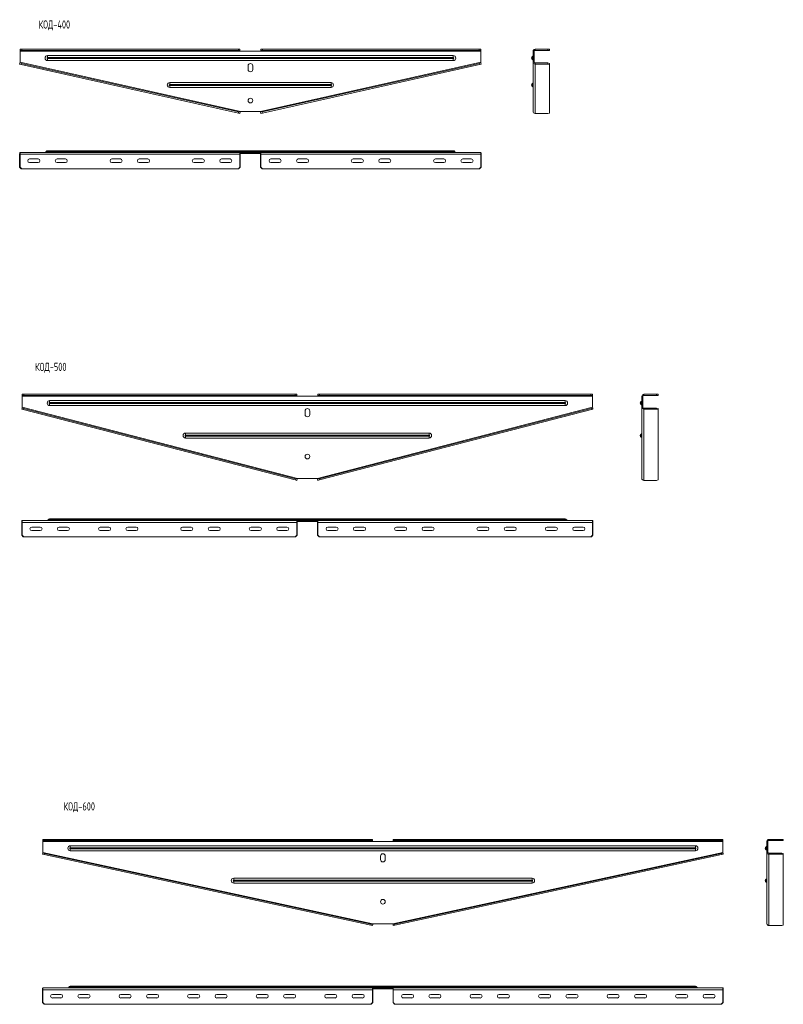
# Model space of a CAD drawing. Header units: millimetres. Extents: x -345 to 1053, y -3316 to 292.
# Tile 1 of 4: x -340 to 1053, y -3316 to -1521. Entities that reach past the tile are written whole.
import ezdxf

# ---------------------------------------------------------------- set-up
doc = ezdxf.new("R2010")
doc.units = ezdxf.units.MM
doc.styles.add('SLDTEXTSTYLE0', font='TXT', dxfattribs={"width": 0.7, "bigfont": 'bigfont'})

msp = doc.modelspace()

# ---------------------------------------------------------------- linework, layer by layer
at = {"color": 7, "linetype": 'Continuous', "lineweight": 15}
for p, q in [((-339, -1577.1), (-339, -1575.1)), ((-339, -1575.1), (-336, -1575.1)), ((-336, -1577.1), (-339, -1577.1)), ((-339, -1577.1), (-339, -1578.6)), ((-339, -1578.6), (-339, -1598.6)), ((-336, -1575.1), (-336, -1577.1)), ((-336, -1575.1), (59, -1575.1)), ((-336, -1577.1), (59, -1577.1)), ((59, -1577.1), (59, -1575.1)), ((59, -1575.1), (62, -1575.1)), ((62, -1577.1), (59, -1577.1)), ((62, -1575.1), (62, -1577.1)), ((62, -1578.6), (62, -1577.1)), ((100, -1578.6), (62, -1578.6)), ((100, -1577.1), (100, -1575.1)), ((100, -1575.1), (103, -1575.1)), ((103, -1577.1), (100, -1577.1)), ((100, -1577.1), (100, -1578.6)), ((103, -1575.1), (103, -1577.1)), ((103, -1575.1), (498, -1575.1)), ((103, -1577.1), (498, -1577.1)), ((498, -1577.1), (498, -1575.1)), ((498, -1575.1), (501, -1575.1)), ((501, -1577.1), (498, -1577.1)), ((501, -1575.1), (501, -1577.1)), ((501, -1578.6), (501, -1577.1)), ((501, -1598.6), (501, -1578.6)), ((596.6, -1578.6), (596.6, -1598.6)), ((598.6, -1578.6), (598.6, -1598.6)), ((600.1, -1575.1), (623.6, -1575.1)), ((600.1, -1577.1), (623.6, -1577.1)), ((623.6, -1577.1), (623.6, -1575.1)), ((623.6, -1575.1), (626.6, -1575.1)), ((626.6, -1577.1), (623.6, -1577.1)), ((626.6, -1575.1), (626.6, -1577.1)), ((-339.8, -1602), (-339.3, -1600)), ((-336.8, -1602.6), (-339.8, -1602)), ((-339, -1598.6), (-339.3, -1600)), ((-339.3, -1600), (-336.4, -1600.7)), ((-336.4, -1600.7), (-336.8, -1602.6)), ((59.1, -1691.3), (-336.8, -1602.6)), ((59.5, -1689.4), (-336.4, -1600.7)), ((76.8, -1605.3), (76.8, -1611.8)), ((85.3, -1611.8), (85.3, -1605.3)), ((498.4, -1600.7), (102.5, -1689.4)), ((498.9, -1602.6), (103, -1691.3)), ((498.4, -1600.7), (501.3, -1600)), ((498.9, -1602.6), (498.4, -1600.7)), ((501.8, -1602), (498.9, -1602.6)), ((501.3, -1600), (501, -1598.6)), ((501.3, -1600), (501.8, -1602)), ((596.6, -1598.6), (596.6, -1688.6)), ((598.6, -1598.6), (596.6, -1598.6)), ((623.6, -1600), (600.1, -1600)), ((623.6, -1602), (600.1, -1602)), ((623.6, -1602), (623.6, -1600)), ((623.6, -1600), (626.6, -1600.7)), ((626.6, -1602.6), (623.6, -1602)), ((626.6, -1600.7), (626.6, -1602.6)), ((626.6, -1691.3), (626.6, -1602.6)), ((59.1, -1691.3), (59.5, -1689.4)), ((62, -1692), (59.1, -1691.3)), ((59.5, -1689.4), (62.4, -1690)), ((62.4, -1690), (62, -1692)), ((62.4, -1690), (62.8, -1688.6)), ((62.8, -1688.6), (99.3, -1688.6)), ((99.3, -1688.6), (99.6, -1690)), ((99.6, -1690), (102.5, -1689.4)), ((100, -1692), (99.6, -1690)), ((103, -1691.3), (100, -1692)), ((102.5, -1689.4), (103, -1691.3)), ((600.1, -1692), (623.6, -1692)), ((623.6, -1692), (626.6, -1691.3)), ((-339.8, -1790), (-339.8, -1766.5)), ((-339.3, -1790), (-339.3, -1766.5)), ((-339, -1766.5), (-339, -1763)), ((-339, -1763), (62, -1763)), ((-339, -1766.5), (-339, -1790)), ((-306.2, -1775), (-321.7, -1775)), ((451, -1760), (-289, -1760)), ((-256.2, -1775), (-271.7, -1775)), ((-156.2, -1775), (-171.7, -1775)), ((-106.2, -1775), (-121.7, -1775)), ((-6.2, -1775), (-21.7, -1775)), ((43.8, -1775), (28.3, -1775)), ((62, -1763), (62, -1766.5)), ((100, -1763), (62, -1763)), ((100, -1765), (62, -1765)), ((62, -1790), (62, -1766.5)), ((62.4, -1766.5), (62.4, -1790)), ((99.6, -1790), (99.6, -1766.5)), ((100, -1766.5), (100, -1763)), ((501, -1763), (100, -1763)), ((100, -1766.5), (100, -1790)), ((133.8, -1775), (118.3, -1775)), ((183.8, -1775), (168.3, -1775)), ((283.8, -1775), (268.3, -1775)), ((333.8, -1775), (318.3, -1775)), ((433.8, -1775), (418.3, -1775)), ((483.8, -1775), (468.3, -1775)), ((501, -1763), (501, -1766.5)), ((501, -1790), (501, -1766.5)), ((501.3, -1766.5), (501.3, -1790)), ((501.8, -1766.5), (501.8, -1790)), ((-339.8, -1790), (-339.3, -1790)), ((-336.8, -1793), (-339.8, -1790)), ((-339.3, -1790), (-336.4, -1793)), ((-339, -1790), (-336, -1793)), ((-336.4, -1793), (-336.8, -1793)), ((-336, -1793), (-336.4, -1793)), ((-336, -1793), (59, -1793)), ((-321.7, -1781.5), (-306.2, -1781.5)), ((-271.7, -1781.5), (-256.2, -1781.5)), ((-171.7, -1781.5), (-156.2, -1781.5)), ((-121.7, -1781.5), (-106.2, -1781.5)), ((-21.7, -1781.5), (-6.2, -1781.5)), ((28.3, -1781.5), (43.8, -1781.5)), ((59, -1793), (62, -1790)), ((59.5, -1793), (59, -1793)), ((59.5, -1793), (62.4, -1790)), ((99.6, -1790), (102.5, -1793)), ((100, -1790), (103, -1793)), ((103, -1793), (102.5, -1793)), ((103, -1793), (498, -1793)), ((118.3, -1781.5), (133.8, -1781.5)), ((168.3, -1781.5), (183.8, -1781.5)), ((268.3, -1781.5), (283.8, -1781.5)), ((318.3, -1781.5), (333.8, -1781.5)), ((418.3, -1781.5), (433.8, -1781.5)), ((468.3, -1781.5), (483.8, -1781.5)), ((498, -1793), (501, -1790)), ((498.4, -1793), (498, -1793)), ((498.4, -1793), (501.3, -1790)), ((498.9, -1793), (498.4, -1793)), ((501.8, -1790), (498.9, -1793)), ((501.3, -1790), (501.8, -1790)), ((-335.1, -2206.1), (-335.1, -2204.1)), ((-335.1, -2204.1), (-332.1, -2204.1)), ((-332.1, -2206.1), (-335.1, -2206.1)), ((-335.1, -2206.1), (-335.1, -2207.6)), ((-335.1, -2207.6), (-335.1, -2227.6)), ((-332.1, -2204.1), (-332.1, -2206.1)), ((-332.1, -2204.1), (162.9, -2204.1)), ((-332.1, -2206.1), (162.9, -2206.1)), ((162.9, -2206.1), (162.9, -2204.1)), ((162.9, -2204.1), (165.9, -2204.1)), ((165.9, -2206.1), (162.9, -2206.1)), ((165.9, -2204.1), (165.9, -2206.1)), ((165.9, -2207.6), (165.9, -2206.1)), ((203.9, -2207.6), (165.9, -2207.6)), ((203.9, -2206.1), (203.9, -2204.1)), ((203.9, -2204.1), (206.9, -2204.1)), ((206.9, -2206.1), (203.9, -2206.1)), ((203.9, -2206.1), (203.9, -2207.6)), ((206.9, -2204.1), (206.9, -2206.1)), ((206.9, -2204.1), (701.9, -2204.1)), ((206.9, -2206.1), (701.9, -2206.1)), ((701.9, -2206.1), (701.9, -2204.1)), ((701.9, -2204.1), (704.9, -2204.1)), ((704.9, -2206.1), (701.9, -2206.1)), ((704.9, -2204.1), (704.9, -2206.1)), ((704.9, -2207.6), (704.9, -2206.1)), ((704.9, -2227.6), (704.9, -2207.6)), ((794.9, -2207.6), (794.9, -2227.6)), ((796.9, -2207.6), (796.9, -2227.6)), ((798.4, -2204.1), (821.9, -2204.1)), ((798.4, -2206.1), (821.9, -2206.1)), ((821.9, -2206.1), (821.9, -2204.1)), ((821.9, -2204.1), (824.9, -2204.1)), ((824.9, -2206.1), (821.9, -2206.1)), ((824.9, -2204.1), (824.9, -2206.1)), ((-336, -2231), (-335.5, -2229.1)), ((-333.1, -2231.8), (-336, -2231)), ((-335.1, -2227.6), (-335.5, -2229.1)), ((-335.5, -2229.1), (-332.6, -2229.8)), ((-332.6, -2229.8), (-333.1, -2231.8)), ((162.9, -2360.3), (-333.1, -2231.8)), ((163.4, -2358.3), (-332.6, -2229.8)), ((180.7, -2234.4), (180.7, -2240.9)), ((189.2, -2240.9), (189.2, -2234.4)), ((702.4, -2229.8), (206.4, -2358.3)), ((702.9, -2231.8), (206.9, -2360.3)), ((702.4, -2229.8), (705.3, -2229.1)), ((702.9, -2231.8), (702.4, -2229.8)), ((705.8, -2231), (702.9, -2231.8)), ((705.3, -2229.1), (704.9, -2227.6)), ((705.3, -2229.1), (705.8, -2231)), ((794.9, -2227.6), (794.9, -2357.6)), ((796.9, -2227.6), (794.9, -2227.6)), ((821.9, -2229.1), (798.4, -2229.1)), ((821.9, -2231), (798.4, -2231)), ((821.9, -2231), (821.9, -2229.1)), ((821.9, -2229.1), (824.9, -2229.8)), ((824.9, -2231.8), (821.9, -2231)), ((824.9, -2229.8), (824.9, -2231.8)), ((824.9, -2360.3), (824.9, -2231.8)), ((162.9, -2360.3), (163.4, -2358.3)), ((165.8, -2361), (162.9, -2360.3)), ((163.4, -2358.3), (166.3, -2359.1)), ((166.3, -2359.1), (165.8, -2361)), ((166.3, -2359.1), (166.7, -2357.6)), ((166.7, -2357.6), (203.2, -2357.6)), ((203.2, -2357.6), (203.5, -2359.1)), ((203.5, -2359.1), (206.4, -2358.3)), ((204, -2361), (203.5, -2359.1)), ((206.9, -2360.3), (204, -2361)), ((206.4, -2358.3), (206.9, -2360.3)), ((798.4, -2361), (821.9, -2361)), ((821.9, -2361), (824.9, -2360.3)), ((-336, -2461.1), (-336, -2437.6)), ((-335.5, -2461.1), (-335.5, -2437.6)), ((-335.1, -2437.6), (-335.1, -2434.1)), ((-335.1, -2434.1), (165.9, -2434.1)), ((-335.1, -2437.6), (-335.1, -2461.1)), ((654.9, -2431.1), (-285.1, -2431.1)), ((165.9, -2434.1), (165.9, -2437.6)), ((203.9, -2434.1), (165.9, -2434.1)), ((203.9, -2436.1), (165.9, -2436.1)), ((165.9, -2461.1), (165.9, -2437.6)), ((166.3, -2437.6), (166.3, -2461.1)), ((203.5, -2461.1), (203.5, -2437.6)), ((203.9, -2437.6), (203.9, -2434.1)), ((704.9, -2434.1), (203.9, -2434.1)), ((203.9, -2437.6), (203.9, -2461.1)), ((704.9, -2434.1), (704.9, -2437.6)), ((704.9, -2461.1), (704.9, -2437.6)), ((705.3, -2437.6), (705.3, -2461.1)), ((705.8, -2437.6), (705.8, -2461.1)), ((-302.3, -2446.1), (-317.8, -2446.1)), ((-317.8, -2452.6), (-302.3, -2452.6)), ((-252.3, -2446.1), (-267.8, -2446.1)), ((-267.8, -2452.6), (-252.3, -2452.6)), ((-177.3, -2446.1), (-192.8, -2446.1)), ((-192.8, -2452.6), (-177.3, -2452.6)), ((-127.3, -2446.1), (-142.8, -2446.1)), ((-142.8, -2452.6), (-127.3, -2452.6)), ((-27.3, -2446.1), (-42.8, -2446.1)), ((-42.8, -2452.6), (-27.3, -2452.6)), ((22.7, -2446.1), (7.2, -2446.1)), ((7.2, -2452.6), (22.7, -2452.6)), ((97.7, -2446.1), (82.2, -2446.1)), ((82.2, -2452.6), (97.7, -2452.6)), ((147.7, -2446.1), (132.2, -2446.1)), ((132.2, -2452.6), (147.7, -2452.6)), ((237.7, -2446.1), (222.2, -2446.1)), ((222.2, -2452.6), (237.7, -2452.6)), ((287.7, -2446.1), (272.2, -2446.1)), ((272.2, -2452.6), (287.7, -2452.6)), ((362.7, -2446.1), (347.2, -2446.1)), ((347.2, -2452.6), (362.7, -2452.6)), ((412.7, -2446.1), (397.2, -2446.1)), ((397.2, -2452.6), (412.7, -2452.6)), ((512.7, -2446.1), (497.2, -2446.1)), ((497.2, -2452.6), (512.7, -2452.6)), ((562.7, -2446.1), (547.2, -2446.1)), ((547.2, -2452.6), (562.7, -2452.6)), ((637.7, -2446.1), (622.2, -2446.1)), ((622.2, -2452.6), (637.7, -2452.6)), ((687.7, -2446.1), (672.2, -2446.1)), ((672.2, -2452.6), (687.7, -2452.6)), ((-336, -2461.1), (-335.5, -2461.1)), ((-333.1, -2464.1), (-336, -2461.1)), ((-335.5, -2461.1), (-332.6, -2464.1)), ((-335.1, -2461.1), (-332.1, -2464.1)), ((-332.6, -2464.1), (-333.1, -2464.1)), ((-332.1, -2464.1), (-332.6, -2464.1)), ((-332.1, -2464.1), (162.9, -2464.1)), ((162.9, -2464.1), (165.9, -2461.1)), ((163.4, -2464.1), (162.9, -2464.1)), ((163.4, -2464.1), (166.3, -2461.1)), ((203.5, -2461.1), (206.4, -2464.1)), ((203.9, -2461.1), (206.9, -2464.1)), ((206.9, -2464.1), (206.4, -2464.1)), ((206.9, -2464.1), (701.9, -2464.1)), ((701.9, -2464.1), (704.9, -2461.1)), ((702.4, -2464.1), (701.9, -2464.1)), ((702.4, -2464.1), (705.3, -2461.1)), ((702.9, -2464.1), (702.4, -2464.1)), ((705.8, -2461.1), (702.9, -2464.1)), ((705.3, -2461.1), (705.8, -2461.1)), ((-297.4, -3017.7), (-297.4, -3015.7)), ((-297.4, -3015.7), (-294.4, -3015.7)), ((-294.4, -3015.7), (-294.4, -3017.7)), ((-294.4, -3015.7), (300.6, -3015.7)), ((300.6, -3017.7), (300.6, -3015.7)), ((300.6, -3015.7), (303.6, -3015.7)), ((303.6, -3015.7), (303.6, -3017.7)), ((341.6, -3017.7), (341.6, -3015.7)), ((341.6, -3015.7), (344.6, -3015.7)), ((344.6, -3015.7), (344.6, -3017.7)), ((344.6, -3015.7), (939.6, -3015.7)), ((939.6, -3017.7), (939.6, -3015.7)), ((939.6, -3015.7), (942.6, -3015.7)), ((942.6, -3015.7), (942.6, -3017.7)), ((1026.4, -3015.7), (1049.9, -3015.7)), ((1049.9, -3017.7), (1049.9, -3015.7)), ((1049.9, -3015.7), (1052.9, -3015.7)), ((1052.9, -3015.7), (1052.9, -3017.7)), ((-294.4, -3017.7), (-297.4, -3017.7)), ((-297.4, -3017.7), (-297.4, -3019.2)), ((-297.4, -3019.2), (-297.4, -3039.2)), ((-294.4, -3017.7), (300.6, -3017.7)), ((303.6, -3017.7), (300.6, -3017.7)), ((303.6, -3019.2), (303.6, -3017.7)), ((341.6, -3019.2), (303.6, -3019.2)), ((344.6, -3017.7), (341.6, -3017.7)), ((341.6, -3017.7), (341.6, -3019.2)), ((344.6, -3017.7), (939.6, -3017.7)), ((942.6, -3017.7), (939.6, -3017.7)), ((942.6, -3019.2), (942.6, -3017.7)), ((942.6, -3039.2), (942.6, -3019.2)), ((1022.9, -3019.2), (1022.9, -3039.2)), ((1024.9, -3019.2), (1024.9, -3039.2)), ((1026.4, -3017.7), (1049.9, -3017.7)), ((1052.9, -3017.7), (1049.9, -3017.7)), ((-298.2, -3042.6), (-297.7, -3040.6)), ((-295.2, -3043.2), (-298.2, -3042.6)), ((-297.4, -3039.2), (-297.7, -3040.6)), ((-297.7, -3040.6), (-294.8, -3041.3)), ((-294.8, -3041.3), (-295.2, -3043.2)), ((300.7, -3172), (-295.2, -3043.2)), ((301.1, -3170), (-294.8, -3041.3)), ((318.3, -3045.9), (318.3, -3052.4)), ((326.8, -3052.4), (326.8, -3045.9)), ((940, -3041.3), (344.1, -3170)), ((940.4, -3043.2), (344.5, -3172)), ((940, -3041.3), (942.9, -3040.6)), ((940.4, -3043.2), (940, -3041.3)), ((943.3, -3042.6), (940.4, -3043.2)), ((942.9, -3040.6), (942.6, -3039.2)), ((942.9, -3040.6), (943.3, -3042.6)), ((1024.9, -3039.2), (1022.9, -3039.2)), ((1022.9, -3039.2), (1022.9, -3169.2)), ((1049.9, -3040.6), (1026.4, -3040.6)), ((1049.9, -3042.6), (1026.4, -3042.6)), ((1049.9, -3042.6), (1049.9, -3040.6)), ((1049.9, -3040.6), (1052.9, -3041.3)), ((1052.9, -3043.2), (1049.9, -3042.6)), ((1052.9, -3041.3), (1052.9, -3043.2)), ((1052.9, -3172), (1052.9, -3043.2)), ((300.7, -3172), (301.1, -3170)), ((303.6, -3172.6), (300.7, -3172)), ((301.1, -3170), (304, -3170.6)), ((304, -3170.6), (303.6, -3172.6)), ((304, -3170.6), (304.3, -3169.2)), ((304.3, -3169.2), (340.8, -3169.2)), ((340.8, -3169.2), (341.1, -3170.6)), ((341.1, -3170.6), (344.1, -3170)), ((341.6, -3172.6), (341.1, -3170.6)), ((344.5, -3172), (341.6, -3172.6)), ((344.1, -3170), (344.5, -3172)), ((1026.4, -3172.6), (1049.9, -3172.6)), ((1049.9, -3172.6), (1052.9, -3172)), ((892.6, -3283.2), (-247.4, -3283.2)), ((-298.2, -3313.2), (-298.2, -3289.7)), ((-297.7, -3313.2), (-297.7, -3289.7)), ((-297.4, -3289.7), (-297.4, -3286.2)), ((-297.4, -3286.2), (303.6, -3286.2)), ((-297.4, -3289.7), (-297.4, -3313.2)), ((-264.7, -3298.2), (-280.2, -3298.2)), ((-214.7, -3298.2), (-230.2, -3298.2)), ((-139.7, -3298.2), (-155.2, -3298.2)), ((-89.7, -3298.2), (-105.2, -3298.2)), ((-14.7, -3298.2), (-30.2, -3298.2)), ((35.3, -3298.2), (19.8, -3298.2)), ((110.3, -3298.2), (94.8, -3298.2)), ((160.3, -3298.2), (144.8, -3298.2)), ((235.3, -3298.2), (219.8, -3298.2)), ((285.3, -3298.2), (269.8, -3298.2)), ((303.6, -3286.2), (303.6, -3289.7)), ((341.6, -3286.2), (303.6, -3286.2)), ((341.6, -3288.2), (303.6, -3288.2)), ((303.6, -3313.2), (303.6, -3289.7)), ((304, -3289.7), (304, -3313.2)), ((341.1, -3313.2), (341.1, -3289.7)), ((341.6, -3289.7), (341.6, -3286.2)), ((942.6, -3286.2), (341.6, -3286.2)), ((341.6, -3289.7), (341.6, -3313.2)), ((375.3, -3298.2), (359.8, -3298.2)), ((425.3, -3298.2), (409.8, -3298.2)), ((500.3, -3298.2), (484.8, -3298.2)), ((550.3, -3298.2), (534.8, -3298.2)), ((625.3, -3298.2), (609.8, -3298.2)), ((675.3, -3298.2), (659.8, -3298.2)), ((750.3, -3298.2), (734.8, -3298.2)), ((800.3, -3298.2), (784.8, -3298.2)), ((875.3, -3298.2), (859.8, -3298.2)), ((925.3, -3298.2), (909.8, -3298.2)), ((942.6, -3286.2), (942.6, -3289.7)), ((942.6, -3313.2), (942.6, -3289.7)), ((942.9, -3289.7), (942.9, -3313.2)), ((943.3, -3289.7), (943.3, -3313.2)), ((-298.2, -3313.2), (-297.7, -3313.2)), ((-295.2, -3316.2), (-298.2, -3313.2)), ((-297.7, -3313.2), (-294.8, -3316.2)), ((-297.4, -3313.2), (-294.4, -3316.2)), ((-294.8, -3316.2), (-295.2, -3316.2)), ((-294.4, -3316.2), (-294.8, -3316.2)), ((-294.4, -3316.2), (300.6, -3316.2)), ((-280.2, -3304.7), (-264.7, -3304.7)), ((-230.2, -3304.7), (-214.7, -3304.7)), ((-155.2, -3304.7), (-139.7, -3304.7)), ((-105.2, -3304.7), (-89.7, -3304.7)), ((-30.2, -3304.7), (-14.7, -3304.7)), ((19.8, -3304.7), (35.3, -3304.7)), ((94.8, -3304.7), (110.3, -3304.7)), ((144.8, -3304.7), (160.3, -3304.7)), ((219.8, -3304.7), (235.3, -3304.7)), ((269.8, -3304.7), (285.3, -3304.7)), ((300.6, -3316.2), (303.6, -3313.2)), ((301.1, -3316.2), (300.6, -3316.2)), ((301.1, -3316.2), (304, -3313.2)), ((341.1, -3313.2), (344.1, -3316.2)), ((341.6, -3313.2), (344.6, -3316.2)), ((344.6, -3316.2), (344.1, -3316.2)), ((344.6, -3316.2), (939.6, -3316.2)), ((359.8, -3304.7), (375.3, -3304.7)), ((409.8, -3304.7), (425.3, -3304.7)), ((484.8, -3304.7), (500.3, -3304.7)), ((534.8, -3304.7), (550.3, -3304.7)), ((609.8, -3304.7), (625.3, -3304.7)), ((659.8, -3304.7), (675.3, -3304.7)), ((734.8, -3304.7), (750.3, -3304.7)), ((784.8, -3304.7), (800.3, -3304.7)), ((859.8, -3304.7), (875.3, -3304.7)), ((909.8, -3304.7), (925.3, -3304.7)), ((939.6, -3316.2), (942.6, -3313.2)), ((940, -3316.2), (939.6, -3316.2)), ((940, -3316.2), (942.9, -3313.2)), ((940.4, -3316.2), (940, -3316.2)), ((943.3, -3313.2), (940.4, -3316.2)), ((942.9, -3313.2), (943.3, -3313.2))]:
    msp.add_line(p, q, dxfattribs=at)
at = {"color": 7, "linetype": 'Continuous', "lineweight": 0}
for p, q in [((-339, -1578.6), (62, -1578.6)), ((501, -1578.6), (100, -1578.6)), ((598.6, -1578.6), (596.6, -1578.6)), ((600.1, -1577.1), (600.1, -1575.1)), ((451, -1586.5), (-289, -1586.5)), ((-289, -1590.1), (-289, -1586.5)), ((-289, -1590.1), (451, -1590.1)), ((-289, -1591.1), (-289, -1590.1)), ((-289, -1592), (-289, -1591.1)), ((451, -1591.1), (-289, -1591.1)), ((451, -1592), (-289, -1592)), ((-289, -1595.6), (-289, -1592)), ((-289, -1595.6), (451, -1595.6)), ((451, -1590.1), (451, -1586.5)), ((451, -1591.1), (451, -1590.1)), ((451, -1592), (451, -1591.1)), ((451, -1595.6), (451, -1592)), ((595.4, -1593.8), (595.4, -1588.3)), ((-339, -1598.6), (62.8, -1688.6)), ((99.3, -1688.6), (501, -1598.6)), ((600.1, -1600), (600.1, -1602)), ((600.1, -1692), (600.1, -1602)), ((228, -1635.6), (-66, -1635.6)), ((-66, -1639.3), (-66, -1635.6)), ((-66, -1639.3), (228, -1639.3)), ((-66, -1640.2), (-66, -1639.3)), ((-66, -1641.1), (-66, -1640.2)), ((228, -1640.2), (-66, -1640.2)), ((228, -1641.1), (-66, -1641.1)), ((-66, -1644.8), (-66, -1641.1)), ((-66, -1644.8), (228, -1644.8)), ((228, -1639.3), (228, -1635.6)), ((228, -1640.2), (228, -1639.3)), ((228, -1641.1), (228, -1640.2)), ((228, -1644.8), (228, -1641.1)), ((595.4, -1642.9), (595.4, -1637.4)), ((-339.3, -1766.5), (-339.8, -1766.5)), ((-339.3, -1766.5), (-339, -1766.5)), ((-339, -1766.5), (62, -1766.5)), ((-291.7, -1761.8), (-289, -1761.8)), ((-289, -1760), (-289, -1761.8)), ((-289, -1761.8), (451, -1761.8)), ((-289, -1761.8), (-289, -1763)), ((62, -1766.5), (62.4, -1766.5)), ((99.6, -1766.5), (100, -1766.5)), ((100, -1766.5), (501, -1766.5)), ((451, -1760), (451, -1761.8)), ((451, -1761.8), (451, -1763)), ((451, -1761.8), (453.8, -1761.8)), ((501, -1766.5), (501.3, -1766.5)), ((501.3, -1766.5), (501.8, -1766.5)), ((-335.1, -2207.6), (165.9, -2207.6)), ((704.9, -2207.6), (203.9, -2207.6)), ((796.9, -2207.6), (794.9, -2207.6)), ((798.4, -2206.1), (798.4, -2204.1)), ((654.9, -2215.6), (-285.1, -2215.6)), ((-285.1, -2219.2), (-285.1, -2215.6)), ((-285.1, -2219.2), (654.9, -2219.2)), ((-285.1, -2220.1), (-285.1, -2219.2)), ((654.9, -2220.1), (-285.1, -2220.1)), ((-285.1, -2221.1), (-285.1, -2220.1)), ((-285.1, -2224.7), (-285.1, -2221.1)), ((654.9, -2221.1), (-285.1, -2221.1)), ((-285.1, -2224.7), (654.9, -2224.7)), ((654.9, -2219.2), (654.9, -2215.6)), ((654.9, -2220.1), (654.9, -2219.2)), ((654.9, -2221.1), (654.9, -2220.1)), ((654.9, -2224.7), (654.9, -2221.1)), ((793.7, -2222.9), (793.7, -2217.4)), ((-335.1, -2227.6), (166.7, -2357.6)), ((203.2, -2357.6), (704.9, -2227.6)), ((798.4, -2229.1), (798.4, -2231)), ((798.4, -2361), (798.4, -2231)), ((406.9, -2274.7), (-37.1, -2274.7)), ((-37.1, -2278.3), (-37.1, -2274.7)), ((-37.1, -2278.3), (406.9, -2278.3)), ((-37.1, -2279.3), (-37.1, -2278.3)), ((406.9, -2279.3), (-37.1, -2279.3)), ((-37.1, -2280.2), (-37.1, -2279.3)), ((406.9, -2278.3), (406.9, -2274.7)), ((406.9, -2279.3), (406.9, -2278.3)), ((406.9, -2280.2), (406.9, -2279.3)), ((793.7, -2282), (793.7, -2276.5)), ((406.9, -2280.2), (-37.1, -2280.2)), ((-37.1, -2283.8), (-37.1, -2280.2)), ((-37.1, -2283.8), (406.9, -2283.8)), ((406.9, -2283.8), (406.9, -2280.2)), ((-335.5, -2437.6), (-336, -2437.6)), ((-335.5, -2437.6), (-335.1, -2437.6)), ((-335.1, -2437.6), (165.9, -2437.6)), ((-287.8, -2432.9), (-285.1, -2432.9)), ((-285.1, -2431.1), (-285.1, -2432.9)), ((-285.1, -2432.9), (654.9, -2432.9)), ((-285.1, -2432.9), (-285.1, -2434.1)), ((165.9, -2437.6), (166.3, -2437.6)), ((203.5, -2437.6), (203.9, -2437.6)), ((203.9, -2437.6), (704.9, -2437.6)), ((654.9, -2431.1), (654.9, -2432.9)), ((654.9, -2432.9), (654.9, -2434.1)), ((654.9, -2432.9), (657.7, -2432.9)), ((704.9, -2437.6), (705.3, -2437.6)), ((705.3, -2437.6), (705.8, -2437.6)), ((1026.4, -3017.7), (1026.4, -3015.7)), ((-297.4, -3019.2), (303.6, -3019.2)), ((892.6, -3027.1), (-247.4, -3027.1)), ((-247.4, -3030.8), (-247.4, -3027.1)), ((-247.4, -3030.8), (892.6, -3030.8)), ((-247.4, -3031.7), (-247.4, -3030.8)), ((892.6, -3031.7), (-247.4, -3031.7)), ((-247.4, -3032.6), (-247.4, -3031.7)), ((-247.4, -3036.3), (-247.4, -3032.6)), ((892.6, -3032.6), (-247.4, -3032.6)), ((942.6, -3019.2), (341.6, -3019.2)), ((892.6, -3030.8), (892.6, -3027.1)), ((892.6, -3031.7), (892.6, -3030.8)), ((892.6, -3032.6), (892.6, -3031.7)), ((892.6, -3036.3), (892.6, -3032.6)), ((1021.7, -3034.4), (1021.7, -3028.9)), ((1024.9, -3019.2), (1022.9, -3019.2)), ((-297.4, -3039.2), (304.3, -3169.2)), ((-247.4, -3036.3), (892.6, -3036.3)), ((340.8, -3169.2), (942.6, -3039.2)), ((1026.4, -3040.6), (1026.4, -3042.6)), ((1026.4, -3172.6), (1026.4, -3042.6)), ((594.6, -3086.2), (50.6, -3086.2)), ((50.6, -3089.9), (50.6, -3086.2)), ((594.6, -3089.9), (594.6, -3086.2)), ((50.6, -3089.9), (594.6, -3089.9)), ((50.6, -3090.8), (50.6, -3089.9)), ((594.6, -3090.8), (50.6, -3090.8)), ((50.6, -3091.7), (50.6, -3090.8)), ((594.6, -3091.7), (50.6, -3091.7)), ((50.6, -3095.4), (50.6, -3091.7)), ((50.6, -3095.4), (594.6, -3095.4)), ((594.6, -3090.8), (594.6, -3089.9)), ((594.6, -3091.7), (594.6, -3090.8)), ((594.6, -3095.4), (594.6, -3091.7)), ((1021.7, -3093.5), (1021.7, -3088)), ((-247.4, -3283.2), (-247.4, -3285)), ((892.6, -3283.2), (892.6, -3285)), ((-297.7, -3289.7), (-298.2, -3289.7)), ((-297.7, -3289.7), (-297.4, -3289.7)), ((-297.4, -3289.7), (303.6, -3289.7)), ((-250.2, -3285), (-247.4, -3285)), ((-247.4, -3285), (892.6, -3285)), ((-247.4, -3285), (-247.4, -3286.2)), ((303.6, -3289.7), (304, -3289.7)), ((341.1, -3289.7), (341.6, -3289.7)), ((341.6, -3289.7), (942.6, -3289.7)), ((892.6, -3285), (892.6, -3286.2)), ((892.6, -3285), (895.3, -3285)), ((942.6, -3289.7), (942.9, -3289.7)), ((942.9, -3289.7), (943.3, -3289.7))]:
    msp.add_line(p, q, dxfattribs=at)
at = {"color": 7, "linetype": 'Continuous', "lineweight": 15, "flags": 128}
for points in [[(-339, -1763), (-339.1, -1763.1), (-339.3, -1763.3), (-339.4, -1763.6), (-339.5, -1764.1), (-339.6, -1764.6), (-339.7, -1765.2), (-339.7, -1765.9), (-339.8, -1766.5)], [(501.8, -1766.5), (501.8, -1765.9), (501.7, -1765.2), (501.7, -1764.6), (501.6, -1764.1), (501.4, -1763.6), (501.3, -1763.3), (501.2, -1763.1), (501, -1763)], [(-335.1, -2434.1), (-335.3, -2434.2), (-335.4, -2434.4), (-335.6, -2434.7), (-335.7, -2435.1), (-335.8, -2435.7), (-335.9, -2436.3), (-336, -2436.9), (-336, -2437.6)], [(705.8, -2437.6), (705.8, -2436.9), (705.7, -2436.3), (705.6, -2435.7), (705.5, -2435.1), (705.4, -2434.7), (705.2, -2434.4), (705.1, -2434.2), (704.9, -2434.1)], [(-297.4, -3286.2), (-297.6, -3286.3), (-297.7, -3286.5), (-297.8, -3286.8), (-297.9, -3287.2), (-298, -3287.8), (-298.1, -3288.4), (-298.1, -3289), (-298.2, -3289.7)], [(943.3, -3289.7), (943.3, -3289), (943.3, -3288.4), (943.2, -3287.8), (943.1, -3287.2), (943, -3286.8), (942.9, -3286.5), (942.7, -3286.3), (942.6, -3286.2)]]:
    msp.add_lwpolyline(points, dxfattribs=at)
at = {"color": 7, "linetype": 'Continuous', "lineweight": 15}
for centre in [(81, -1668.6), (184.9, -2317.6), (322.6, -3129.2)]:
    msp.add_circle(centre, 4.25, dxfattribs=at)
for centre, radius, start, end in [((600.1, -1578.6), 3.5, 90, 180), ((600.1, -1578.6), 1.5, 90, 180), ((596.6, -1591.1), 3, 113.5782, 180), ((596.6, -1591.1), 3, 180, 246.4218), ((594.6, -1586.5), 2, 293.5782, 0), ((594.6, -1595.6), 2, 0, 66.4218), ((81, -1605.3), 4.25, 0, 180), ((81, -1611.8), 4.25, 180, 0), ((600, -1598.5), 3.46, 180.7099, 270.6927), ((600, -1598.5), 1.48, 180.7099, 270.6927), ((596.6, -1640.2), 3, 113.5782, 180), ((596.6, -1640.2), 3, 180, 246.4218), ((594.6, -1635.6), 2, 293.5782, 0), ((594.6, -1644.8), 2, 0, 66.4218), ((600, -1688.5), 3.46, 180.7099, 270.6927), ((-337.4, -1766.2), 1.99, 145.02, 190.318), ((-321.7, -1778.3), 3.25, 90, 270), ((-306.2, -1778.3), 3.25, 270, 90), ((-293.6, -1761), 2, 270, 336.4218), ((-289, -1763), 3, 90, 156.4218), ((-271.7, -1778.3), 3.25, 90, 270), ((-256.2, -1778.3), 3.25, 270, 90), ((-171.7, -1778.3), 3.25, 90, 270), ((-156.2, -1778.3), 3.25, 270, 90), ((-121.7, -1778.3), 3.25, 90, 270), ((-106.2, -1778.3), 3.25, 270, 90), ((-21.7, -1778.3), 3.25, 90, 270), ((-6.2, -1778.3), 3.25, 270, 90), ((28.3, -1778.3), 3.25, 90, 270), ((43.8, -1778.3), 3.25, 270, 90), ((64.4, -1766.2), 1.99, 145.02, 190.318), ((97.6, -1766.2), 1.99, 349.682, 34.98), ((118.3, -1778.3), 3.25, 90, 270), ((133.8, -1778.3), 3.25, 270, 90), ((168.3, -1778.3), 3.25, 90, 270), ((183.8, -1778.3), 3.25, 270, 90), ((268.3, -1778.3), 3.25, 90, 270), ((283.8, -1778.3), 3.25, 270, 90), ((318.3, -1778.3), 3.25, 90, 270), ((333.8, -1778.3), 3.25, 270, 90), ((418.3, -1778.3), 3.25, 90, 270), ((433.8, -1778.3), 3.25, 270, 90), ((451, -1763), 3, 23.5782, 90), ((455.6, -1761), 2, 203.5782, 270), ((468.3, -1778.3), 3.25, 90, 270), ((483.8, -1778.3), 3.25, 270, 90), ((499.4, -1766.2), 1.99, 349.682, 34.98), ((798.4, -2207.6), 3.5, 90, 180), ((798.4, -2207.6), 1.5, 90, 180), ((794.9, -2220.1), 3, 113.5782, 180), ((794.9, -2220.1), 3, 180, 246.4218), ((792.9, -2215.6), 2, 293.5782, 0), ((792.9, -2224.7), 2, 0, 66.4218), ((184.9, -2234.4), 4.25, 0, 180), ((184.9, -2240.9), 4.25, 180, 0), ((798.3, -2227.6), 3.45, 180.9456, 270.9154), ((798.4, -2227.6), 1.48, 180.9456, 270.9154), ((794.9, -2279.3), 3, 113.5782, 180), ((794.9, -2279.3), 3, 180, 246.4218), ((792.9, -2274.7), 2, 293.5782, 0), ((792.9, -2283.8), 2, 0, 66.4218), ((798.3, -2357.6), 3.45, 180.9456, 270.9154), ((-333.7, -2437.3), 1.81, 140.6557, 191.1843), ((-289.7, -2432.1), 2, 270, 336.4218), ((-285.1, -2434.1), 3, 90, 156.4218), ((168.1, -2437.3), 1.81, 140.6557, 191.1843), ((201.8, -2437.3), 1.81, 348.8157, 39.3443), ((654.9, -2434.1), 3, 23.5782, 90), ((659.5, -2432.1), 2, 203.5782, 270), ((703.5, -2437.3), 1.81, 348.8157, 39.3443), ((-317.8, -2449.4), 3.25, 90, 270), ((-302.3, -2449.4), 3.25, 270, 90), ((-267.8, -2449.4), 3.25, 90, 270), ((-252.3, -2449.4), 3.25, 270, 90), ((-192.8, -2449.4), 3.25, 90, 270), ((-177.3, -2449.4), 3.25, 270, 90), ((-142.8, -2449.4), 3.25, 90, 270), ((-127.3, -2449.4), 3.25, 270, 90), ((-42.8, -2449.4), 3.25, 90, 270), ((-27.3, -2449.4), 3.25, 270, 90), ((7.2, -2449.4), 3.25, 90, 270), ((22.7, -2449.4), 3.25, 270, 90), ((82.2, -2449.4), 3.25, 90, 270), ((97.7, -2449.4), 3.25, 270, 90), ((132.2, -2449.4), 3.25, 90, 270), ((147.7, -2449.4), 3.25, 270, 90), ((222.2, -2449.4), 3.25, 90, 270), ((237.7, -2449.4), 3.25, 270, 90), ((272.2, -2449.4), 3.25, 90, 270), ((287.7, -2449.4), 3.25, 270, 90), ((347.2, -2449.4), 3.25, 90, 270), ((362.7, -2449.4), 3.25, 270, 90), ((397.2, -2449.4), 3.25, 90, 270), ((412.7, -2449.4), 3.25, 270, 90), ((497.2, -2449.4), 3.25, 90, 270), ((512.7, -2449.4), 3.25, 270, 90), ((547.2, -2449.4), 3.25, 90, 270), ((562.7, -2449.4), 3.25, 270, 90), ((622.2, -2449.4), 3.25, 90, 270), ((637.7, -2449.4), 3.25, 270, 90), ((672.2, -2449.4), 3.25, 90, 270), ((687.7, -2449.4), 3.25, 270, 90), ((1026.4, -3019.2), 3.5, 90, 180), ((1022.9, -3031.7), 3, 113.5782, 180), ((1022.9, -3031.7), 3, 180, 246.4218), ((1020.9, -3027.1), 2, 293.5782, 0), ((1026.4, -3019.2), 1.5, 90, 180), ((322.6, -3045.9), 4.25, 0, 180), ((1020.9, -3036.3), 2, 0, 66.4218), ((1026.3, -3039.1), 3.46, 180.6608, 270.6459), ((1026.4, -3039.2), 1.48, 180.6608, 270.6459), ((322.6, -3052.4), 4.25, 180, 0), ((1020.9, -3086.2), 2, 293.5782, 0), ((1022.9, -3090.8), 3, 113.5782, 180), ((1022.9, -3090.8), 3, 180, 246.4218), ((1020.9, -3095.4), 2, 0, 66.4218), ((1026.3, -3169.1), 3.46, 180.6608, 270.6459), ((-247.4, -3286.2), 3, 90, 156.4218), ((892.6, -3286.2), 3, 23.5782, 90), ((-295.7, -3289.4), 2.05, 146.0627, 190.0899), ((-280.2, -3301.5), 3.25, 90, 270), ((-264.7, -3301.5), 3.25, 270, 90), ((-252, -3284.2), 2, 270, 336.4218), ((-230.2, -3301.5), 3.25, 90, 270), ((-214.7, -3301.5), 3.25, 270, 90), ((-155.2, -3301.5), 3.25, 90, 270), ((-139.7, -3301.5), 3.25, 270, 90), ((-105.2, -3301.5), 3.25, 90, 270), ((-89.7, -3301.5), 3.25, 270, 90), ((-30.2, -3301.5), 3.25, 90, 270), ((-14.7, -3301.5), 3.25, 270, 90), ((19.8, -3301.5), 3.25, 90, 270), ((35.3, -3301.5), 3.25, 270, 90), ((94.8, -3301.5), 3.25, 90, 270), ((110.3, -3301.5), 3.25, 270, 90), ((144.8, -3301.5), 3.25, 90, 270), ((160.3, -3301.5), 3.25, 270, 90), ((219.8, -3301.5), 3.25, 90, 270), ((235.3, -3301.5), 3.25, 270, 90), ((269.8, -3301.5), 3.25, 90, 270), ((285.3, -3301.5), 3.25, 270, 90), ((306, -3289.4), 2.05, 146.0627, 190.0899), ((339.1, -3289.4), 2.05, 349.9101, 33.9373), ((359.8, -3301.5), 3.25, 90, 270), ((375.3, -3301.5), 3.25, 270, 90), ((409.8, -3301.5), 3.25, 90, 270), ((425.3, -3301.5), 3.25, 270, 90), ((484.8, -3301.5), 3.25, 90, 270), ((500.3, -3301.5), 3.25, 270, 90), ((534.8, -3301.5), 3.25, 90, 270), ((550.3, -3301.5), 3.25, 270, 90), ((609.8, -3301.5), 3.25, 90, 270), ((625.3, -3301.5), 3.25, 270, 90), ((659.8, -3301.5), 3.25, 90, 270), ((675.3, -3301.5), 3.25, 270, 90), ((734.8, -3301.5), 3.25, 90, 270), ((750.3, -3301.5), 3.25, 270, 90), ((784.8, -3301.5), 3.25, 90, 270), ((800.3, -3301.5), 3.25, 270, 90), ((859.8, -3301.5), 3.25, 90, 270), ((875.3, -3301.5), 3.25, 270, 90), ((897.2, -3284.2), 2, 203.5782, 270), ((909.8, -3301.5), 3.25, 90, 270), ((925.3, -3301.5), 3.25, 270, 90), ((940.9, -3289.4), 2.05, 349.9101, 33.9373)]:
    msp.add_arc(centre, radius, start, end, dxfattribs=at)
at = {"color": 7, "linetype": 'Continuous', "lineweight": 0}
for centre, radius, start, end in [((-289, -1591.1), 4.58, 90, 270), ((-289, -1591.1), 0.917, 90, 270), ((451, -1591.1), 4.58, 270, 90), ((451, -1591.1), 0.917, 270, 90), ((-66, -1640.2), 4.58, 90, 270), ((-66, -1640.2), 0.917, 90, 270), ((228, -1640.2), 4.58, 270, 90), ((228, -1640.2), 0.917, 270, 90), ((-285.1, -2220.1), 4.58, 90, 270), ((-285.1, -2220.1), 0.917, 90, 270), ((654.9, -2220.1), 4.58, 270, 90), ((654.9, -2220.1), 0.917, 270, 90), ((-37.1, -2279.3), 4.58, 90, 270), ((-37.1, -2279.3), 0.917, 90, 270), ((406.9, -2279.3), 4.58, 270, 90), ((406.9, -2279.3), 0.917, 270, 90), ((-247.4, -3031.7), 4.58, 90, 270), ((-247.4, -3031.7), 0.917, 90, 270), ((892.6, -3031.7), 4.58, 270, 90), ((892.6, -3031.7), 0.917, 270, 90), ((50.6, -3090.8), 4.58, 90, 270), ((594.6, -3090.8), 4.58, 270, 90), ((50.6, -3090.8), 0.917, 90, 270), ((594.6, -3090.8), 0.917, 270, 90)]:
    msp.add_arc(centre, radius, start, end, dxfattribs=at)

# ---------------------------------------------------------------- texts
at = {"color": 7, "linetype": 'Continuous', "lineweight": 0, "char_height": 15, "attachment_point": 1, "style": 'SLDTEXTSTYLE0'}
for s, insert in [('\\M+1844B\\M+1844F\\M+18444-400', (-305.2, -1522.4)), ('\\M+1844B\\M+1844F\\M+18444-500', (-311.6, -2146.6)), ('\\M+1844B\\M+1844F\\M+18444-600', (-259.6, -2947.9))]:
    msp.add_mtext(s, dxfattribs=dict(at, insert=insert))

doc.saveas('drawing.dxf')
